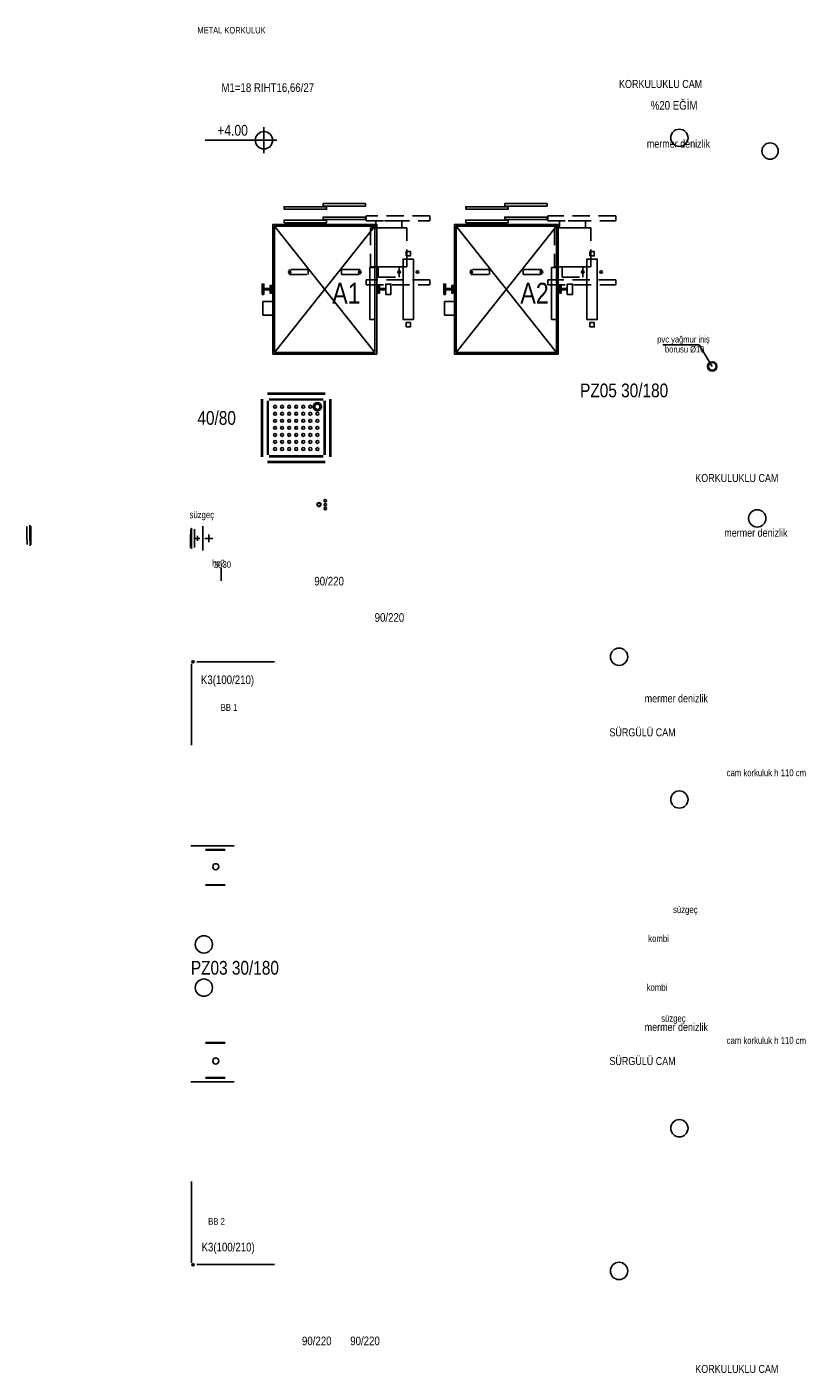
# Model space of a CAD drawing. Header units: centimetres. Extents: x 0 to 12309, y -30 to 2970.
# Tile 4 of 28: x 1646 to 2097, y 780 to 1558. Entities that reach past the tile are written whole.
import ezdxf
from ezdxf.enums import TextEntityAlignment as Align

# ---------------------------------------------------------------- set-up
doc = ezdxf.new("R2010")
doc.units = ezdxf.units.CM
doc.linetypes.add('DASHED', pattern=[15, 10, -5])
for name, color, linetype in [('ASN-HALAT', 6, 'CONTINUOUS'), ('ASN-ISARET', 1, 'CONTINUOUS'), ('ASN-KA', 30, 'CONTINUOUS'), ('ASN-KABIN', 5, 'CONTINUOUS'), ('ASN-KAPI', 3, 'CONTINUOUS'), ('ASN-MIMARI', 8, 'CONTINUOUS'), ('ASN-MOTOR-GIZLI', 6, 'DASHED'), ('ASN-RAY', 1, 'CONTINUOUS')]:
    doc.layers.add(name, color=color, linetype=linetype)
doc.styles.get("Standard").update_dxf_attribs({"font": 'arial.ttf', "width": 0.8})

msp = doc.modelspace()

# ---------------------------------------------------------------- linework, layer by layer
at = {"layer": 'ASN-HALAT'}
for centre in [(1798.2, 1416.25), (1838.8, 1416.25), (1861.45, 1416.25), (1872.05, 1416.25), (1903.2, 1416.25), (1943.8, 1416.25), (1967.7, 1416.25), (1978.3, 1416.25)]:
    msp.add_circle(centre, 0.75, dxfattribs=at)
at = {"layer": 'ASN-KA'}
for points in [[(1863.75, 1388.75), (1869.75, 1388.75), (1869.75, 1423.75), (1863.75, 1423.75)], [(1970, 1388.75), (1976, 1388.75), (1976, 1423.75), (1970, 1423.75)]]:
    msp.add_lwpolyline(points, close=True, dxfattribs=at)
at = {"layer": 'ASN-KABIN'}
for p, q in [((1789.5, 1369.75), (1847.5, 1442.75)), ((1789.5, 1442.75), (1847.5, 1369.75)), ((1894.5, 1369.75), (1952.5, 1442.75)), ((1894.5, 1442.75), (1952.5, 1369.75))]:
    msp.add_line(p, q, dxfattribs=at)
for points in [[(1788.5, 1368.75), (1848.5, 1368.75), (1848.5, 1443.75), (1788.5, 1443.75)], [(1789.5, 1369.75), (1847.5, 1369.75), (1847.5, 1442.75), (1789.5, 1442.75)], [(1893.5, 1368.75), (1953.5, 1368.75), (1953.5, 1443.75), (1893.5, 1443.75)], [(1894.5, 1369.75), (1952.5, 1369.75), (1952.5, 1442.75), (1894.5, 1442.75)], [(1844.5, 1388.75), (1847.5, 1388.75), (1847.5, 1418.75), (1844.5, 1418.75)], [(1949.5, 1388.75), (1952.5, 1388.75), (1952.5, 1418.75), (1949.5, 1418.75)]]:
    msp.add_lwpolyline(points, close=True, dxfattribs=at)
at = {"layer": 'ASN-KAPI'}
for points in [[(1817.5, 1454.25), (1842, 1454.25), (1842, 1455.75), (1817.5, 1455.75)], [(1922.5, 1454.25), (1947, 1454.25), (1947, 1455.75), (1922.5, 1455.75)], [(1795, 1452.5), (1819.5, 1452.5), (1819.5, 1454), (1795, 1454)], [(1817.5, 1446.5), (1842, 1446.5), (1842, 1448), (1817.5, 1448)], [(1900, 1452.5), (1924.5, 1452.5), (1924.5, 1454), (1900, 1454)], [(1922.5, 1446.5), (1947, 1446.5), (1947, 1448), (1922.5, 1448)], [(1795, 1444.75), (1819.5, 1444.75), (1819.5, 1446.25), (1795, 1446.25)], [(1900, 1444.75), (1924.5, 1444.75), (1924.5, 1446.25), (1900, 1446.25)]]:
    msp.add_lwpolyline(points, close=True, dxfattribs=at)
at = {"layer": 'ASN-MIMARI'}
for p, q in [((1783.34, 1499.92), (1783.34, 1484.92)), ((1790.84, 1492.42), (1749.43, 1492.42)), ((2034.86, 1374.09), (2013.91, 1374.09)), ((2042.5, 1361.67), (2034.86, 1374.09)), ((1781.97, 1309.46), (1781.97, 1342.82)), ((1782.52, 1309.46), (1782.52, 1342.82)), ((1818.66, 1346.15), (1785.3, 1346.15)), ((1818.66, 1345.6), (1785.3, 1345.6)), ((1785.3, 1310.57), (1785.3, 1341.71)), ((1785.86, 1310.57), (1785.86, 1341.71)), ((1817.55, 1342.82), (1786.42, 1342.82)), ((1817.55, 1342.26), (1786.42, 1342.26)), ((1818.11, 1310.57), (1818.11, 1341.71)), ((1818.66, 1310.57), (1818.66, 1341.71)), ((1821.44, 1309.46), (1821.44, 1342.82)), ((1822, 1309.46), (1822, 1342.82)), ((1817.55, 1310.02), (1786.42, 1310.02)), ((1817.55, 1309.46), (1786.42, 1309.46)), ((1818.66, 1306.68), (1785.3, 1306.68)), ((1818.66, 1306.12), (1785.3, 1306.12)), ((1646.32, 1269.18), (1646.35, 1263.93)), ((1648.07, 1269.89), (1648.1, 1263.94)), ((1648.07, 1269.69), (1648.22, 1269.69)), ((1648.57, 1269.34), (1648.6, 1263.94)), ((1747.97, 1262.23), (1748, 1269.29)), ((1646.38, 1258.69), (1646.35, 1263.93)), ((1648.13, 1257.99), (1648.1, 1263.94)), ((1648.63, 1258.54), (1648.6, 1263.94)), ((1740.94, 1256.86), (1740.97, 1262.26)), ((1740.99, 1267.66), (1740.97, 1262.26)), ((1741.5, 1268.01), (1741.35, 1268.01)), ((1741.44, 1256.31), (1741.47, 1262.26)), ((1741.5, 1268.21), (1741.47, 1262.26)), ((1743.19, 1257), (1743.22, 1262.25)), ((1743.24, 1267.5), (1743.22, 1262.25)), ((1743.75, 1262.25), (1746.3, 1262.24)), ((1744.97, 1262.24), (1744.96, 1260.84)), ((1744.97, 1262.24), (1744.97, 1263.64)), ((1747.97, 1262.23), (1747.93, 1255.17)), ((1749.21, 1262.22), (1753.78, 1262.2)), ((1751.47, 1262.21), (1751.46, 1259.99)), ((1751.47, 1262.21), (1751.48, 1264.43)), ((1648.13, 1258.19), (1648.28, 1258.19)), ((1741.44, 1256.51), (1741.29, 1256.51)), ((1758.6, 1245.27), (1758.59, 1237.76)), ((1741.8, 1191.23), (1741.53, 1191.23)), ((1741.53, 1190.95), (1743.13, 1190.95)), ((1741.8, 1190.67), (1741.53, 1190.67)), ((1742.33, 1190.15), (1742.33, 1191.75)), ((1742.84, 1190.64), (1743.18, 1190.64)), ((1742.87, 1191.19), (1743.18, 1191.19)), ((1744.53, 1190.85), (1789.41, 1190.85)), ((1741.53, 1142.82), (1741.53, 1189.8)), ((1744.13, 1190.2), (1744.18, 1190.2)), ((1789.81, 1190.2), (1789.76, 1190.2)), ((1766.13, 1084.55), (1741.13, 1084.55)), ((1749.53, 1082.33), (1760.91, 1082.33)), ((1749.53, 1082.03), (1760.91, 1082.03)), ((1760.91, 1062.08), (1749.53, 1062.08)), ((1760.91, 1061.78), (1749.53, 1061.78)), ((1760.91, 970.84), (1749.53, 970.84)), ((1760.91, 970.54), (1749.53, 970.54)), ((1749.53, 950.59), (1760.91, 950.59)), ((1749.53, 950.29), (1760.91, 950.29)), ((1766.13, 948.06), (1741.13, 948.06)), ((1741.53, 890.48), (1741.53, 843.5)), ((1741.8, 842.63), (1741.53, 842.63)), ((1741.53, 842.35), (1743.13, 842.35)), ((1741.8, 842.08), (1741.53, 842.08)), ((1742.33, 843.15), (1742.33, 841.55)), ((1742.84, 842.66), (1743.18, 842.66)), ((1742.87, 842.11), (1743.18, 842.11)), ((1744.13, 843.1), (1744.18, 843.1)), ((1744.53, 842.45), (1789.41, 842.45)), ((1789.81, 843.1), (1789.76, 843.1))]:
    msp.add_line(p, q, dxfattribs=at)
for centre, radius in [((1783.34, 1492.42), 5), ((2023.46, 1493.81), 5), ((2075.92, 1486.17), 4.71), ((2042.5, 1361.67), 2.7), ((2042.5, 1361.67), 2.25), ((1789.75, 1338.37), 0.834), ((1793.83, 1338.37), 0.834), ((1797.91, 1338.37), 0.834), ((1801.98, 1338.37), 0.834), ((1806.06, 1338.37), 0.834), ((1810.14, 1338.37), 0.834), ((1814.22, 1338.37), 2.36), ((1814.22, 1338.37), 1.53), ((1789.75, 1334.3), 0.834), ((1789.75, 1330.22), 0.834), ((1793.83, 1334.3), 0.834), ((1793.83, 1330.22), 0.834), ((1797.91, 1334.3), 0.834), ((1797.91, 1330.22), 0.834), ((1801.98, 1334.3), 0.834), ((1801.98, 1330.22), 0.834), ((1806.06, 1334.3), 0.834), ((1806.06, 1330.22), 0.834), ((1810.14, 1334.3), 0.834), ((1810.14, 1330.22), 0.834), ((1814.22, 1334.29), 0.834), ((1814.22, 1330.22), 0.834), ((1789.75, 1326.14), 0.834), ((1789.75, 1322.07), 0.834), ((1793.83, 1326.14), 0.834), ((1793.83, 1322.07), 0.834), ((1797.91, 1326.14), 0.834), ((1797.91, 1322.07), 0.834), ((1801.98, 1326.14), 0.834), ((1801.98, 1322.07), 0.834), ((1806.06, 1326.14), 0.834), ((1806.06, 1322.07), 0.834), ((1810.14, 1326.14), 0.834), ((1810.14, 1322.07), 0.834), ((1814.22, 1326.14), 0.834), ((1814.22, 1322.07), 0.834), ((1789.75, 1317.99), 0.834), ((1793.83, 1317.99), 0.834), ((1797.91, 1317.99), 0.834), ((1801.98, 1317.99), 0.834), ((1806.06, 1317.99), 0.834), ((1810.14, 1317.99), 0.834), ((1814.22, 1317.99), 0.834), ((1789.75, 1313.92), 0.834), ((1793.83, 1313.92), 0.834), ((1797.91, 1313.92), 0.834), ((1801.98, 1313.92), 0.834), ((1806.06, 1313.92), 0.834), ((1810.14, 1313.92), 0.834), ((1814.22, 1313.91), 0.834), ((1818.75, 1284.07), 0.713), ((1815.14, 1281.82), 1.15), ((1815.14, 1281.82), 0.969), ((1818.77, 1281.82), 0.713), ((1818.78, 1279.52), 0.713), ((2068.46, 1273.81), 5), ((1988.59, 1193.81), 5), ((1742.33, 1190.95), 0.6), ((1742.33, 1190.95), 0.4), ((2023.46, 1111.31), 5), ((1755.49, 1072.47), 1.73), ((1748.59, 1027.56), 5), ((1748.59, 1002.56), 5), ((1755.49, 960.15), 1.73), ((2023.46, 921.31), 5), ((1742.33, 842.35), 0.6), ((1742.33, 842.35), 0.4), ((1988.59, 838.81), 5)]:
    msp.add_circle(centre, radius, dxfattribs=at)
at = {"layer": 'ASN-MOTOR-GIZLI'}
for points in [[(1842.5, 1445.75), (1879.25, 1445.75), (1879.25, 1448.75), (1842.5, 1448.75)], [(1947.5, 1445.75), (1986.75, 1445.75), (1986.75, 1448.75), (1947.5, 1448.75)], [(1844.95, 1419.25), (1865.95, 1419.25), (1865.95, 1441.75), (1844.95, 1441.75)], [(1847.95, 1441.75), (1862.95, 1441.75), (1862.95, 1445.75), (1847.95, 1445.75)], [(1951.2, 1419.25), (1972.2, 1419.25), (1972.2, 1441.75), (1951.2, 1441.75)], [(1954.2, 1441.75), (1969.2, 1441.75), (1969.2, 1445.75), (1954.2, 1445.75)], [(1798.2, 1414.75), (1808.8, 1414.75), (1808.8, 1417.75), (1798.2, 1417.75)], [(1828.2, 1414.75), (1838.8, 1414.75), (1838.8, 1417.75), (1828.2, 1417.75)], [(1849.45, 1413.25), (1861.45, 1413.25), (1861.45, 1419.25), (1849.45, 1419.25)], [(1903.2, 1414.75), (1913.8, 1414.75), (1913.8, 1417.75), (1903.2, 1417.75)], [(1933.2, 1414.75), (1943.8, 1414.75), (1943.8, 1417.75), (1933.2, 1417.75)], [(1955.7, 1413.25), (1967.7, 1413.25), (1967.7, 1419.25), (1955.7, 1419.25)], [(1842.5, 1408.75), (1879.25, 1408.75), (1879.25, 1411.75), (1842.5, 1411.75)], [(1947.5, 1408.75), (1986.75, 1408.75), (1986.75, 1411.75), (1947.5, 1411.75)], [(1782.75, 1391.25), (1788.75, 1391.25), (1788.75, 1399.25), (1782.75, 1399.25)], [(1887.75, 1391.25), (1893.75, 1391.25), (1893.75, 1399.25), (1887.75, 1399.25)]]:
    msp.add_lwpolyline(points, close=True, dxfattribs=at)
at = {"layer": 'ASN-RAY'}
for points in [[(1865.5, 1425.5), (1868, 1425.5), (1868, 1428), (1865.5, 1428)], [(1971.75, 1425.5), (1974.25, 1425.5), (1974.25, 1428), (1971.75, 1428)], [(1782.25, 1403.25), (1783.3, 1403.25), (1783.3, 1409.25), (1782.25, 1409.25)], [(1786.95, 1404.02), (1787.75, 1404.02), (1787.75, 1408.48), (1786.95, 1408.48)], [(1849.25, 1404.02), (1850.05, 1404.02), (1850.05, 1408.48), (1849.25, 1408.48)], [(1853.7, 1403.25), (1856.7, 1403.25), (1856.7, 1409.25), (1853.7, 1409.25)], [(1887.25, 1403.25), (1888.3, 1403.25), (1888.3, 1409.25), (1887.25, 1409.25)], [(1891.95, 1404.02), (1892.75, 1404.02), (1892.75, 1408.48), (1891.95, 1408.48)], [(1954.25, 1404.02), (1955.05, 1404.02), (1955.05, 1408.48), (1954.25, 1408.48)], [(1958.7, 1403.25), (1961.7, 1403.25), (1961.7, 1409.25), (1958.7, 1409.25)], [(1783.3, 1405.85), (1786.95, 1405.85), (1786.95, 1406.65), (1783.3, 1406.65)], [(1850.05, 1405.85), (1853.7, 1405.85), (1853.7, 1406.65), (1850.05, 1406.65)], [(1888.3, 1405.85), (1891.95, 1405.85), (1891.95, 1406.65), (1888.3, 1406.65)], [(1955.05, 1405.85), (1958.7, 1405.85), (1958.7, 1406.65), (1955.05, 1406.65)], [(1865.5, 1384.5), (1868, 1384.5), (1868, 1387), (1865.5, 1387)], [(1971.75, 1384.5), (1974.25, 1384.5), (1974.25, 1387), (1971.75, 1387)]]:
    msp.add_lwpolyline(points, close=True, dxfattribs=at)

# ---------------------------------------------------------------- texts
at = {"layer": 'ASN-ISARET', "width": 0.8}
for s, p in [('A1', (1831, 1404)), ('A2', (1939.75, 1404))]:
    msp.add_text(s, height=12, dxfattribs=at).set_placement(p, align=Align.MIDDLE_CENTER)
at = {"layer": 'ASN-MIMARI', "width": 0.8}
for s, height, p in [('METAL KORKULUK', 3.7243, (1744.84, 1554.12)), ('M1=18 RIHT16,66/27', 5, (1758.76, 1520.32)), ('KORKULUKLU CAM', 4.6345, (1988.59, 1522.64)), ('%%%20 EĞİM', 5, (2006.91, 1510.06)), ('+4.00', 6.25, (1756.35, 1495.04)), ('mermer denizlik', 4.6345, (2004.66, 1488.09)), ('pvc yağmur iniş', 3.75, (2010.71, 1375.49)), ('borusu %%c10', 3.75, (2015.14, 1369.72)), ('PZ05 30/180', 7.9541, (1966.09, 1343.81)), ('40/80', 7.954, (1744.87, 1327.9)), ('KORKULUKLU CAM', 4.6345, (2032.65, 1294.84)), ('süzgeç', 3.994, (1740.34, 1273.95)), ('mermer denizlik', 4.6345, (2049.43, 1263.2)), ('hp2', 3.75, (1753.48, 1246.16)), ('30', 3.75, (1754.32, 1245.12)), ('30', 3.75, (1759.41, 1245.24)), ('90/220', 5, (1812.46, 1235.05)), ('90/220', 5, (1847.32, 1214.05)), ('K3(100/210)', 5, (1746.9, 1178.03)), ('mermer denizlik', 4.6345, (2003.43, 1167.47)), ('BB 1', 3.994, (1758.33, 1162.56)), ('SÜRGÜLÜ CAM', 4.6345, (1983.04, 1147.82)), ('cam korkuluk h 110 cm', 3.9936, (2050.8, 1124.8)), ('süzgeç', 3.994, (2019.83, 1045.66)), ('kombi', 3.994, (2005.5, 1028.96)), ('PZ03 30/180', 7.9541, (1741.09, 1010.06)), ('kombi', 3.994, (2004.58, 1000.71)), ('mermer denizlik', 4.6345, (2003.43, 977.47)), ('süzgeç', 3.994, (2012.93, 982.82)), ('cam korkuluk h 110 cm', 3.9936, (2050.8, 970.03)), ('SÜRGÜLÜ CAM', 4.6345, (1983.04, 957.82)), ('BB 2', 3.994, (1751.09, 865.46)), ('K3(100/210)', 5, (1747.26, 850.09)), ('90/220', 5, (1805.32, 795.84)), ('90/220', 5, (1833.21, 795.85)), ('KORKULUKLU CAM', 4.6345, (2032.65, 779.84))]:
    msp.add_text(s, height=height, dxfattribs=at).set_placement(p)

doc.saveas('drawing.dxf')
